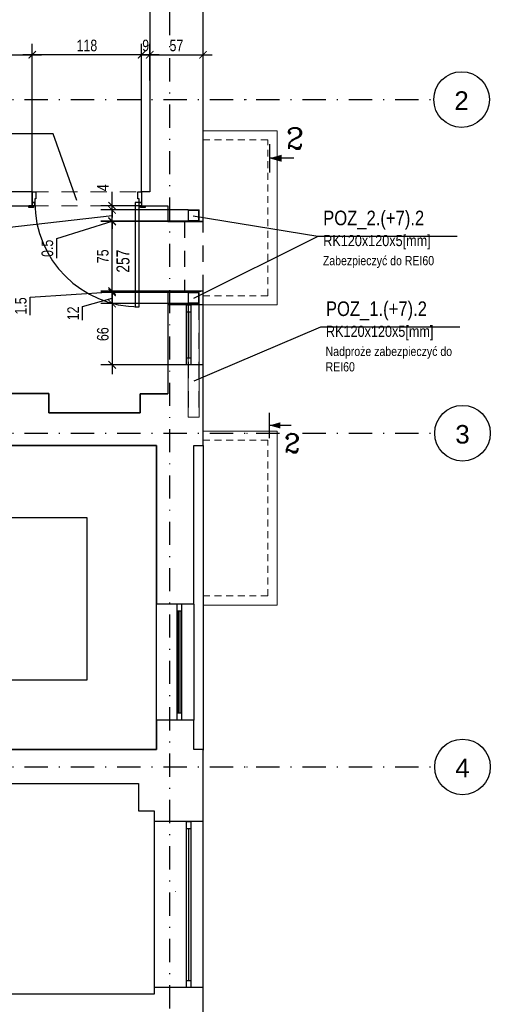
# Model space of a CAD drawing. Header units: metres. Extents: x -2312 to 3188, y -958 to 2058.
# Tile 11 of 13: x 1363 to 1871, y 49 to 1111. Entities that reach past the tile are written whole.
import ezdxf
from ezdxf.enums import TextEntityAlignment as Align

# ---------------------------------------------------------------- set-up
doc = ezdxf.new("R2010")
doc.units = ezdxf.units.M
doc.header["$LTSCALE"] = 50
doc.header["$MEASUREMENT"] = 0
for name, pattern in [('DASHDOTX2', [1, 0.5, -0.25, 0, -0.25]), ('DO', [1, 0.5, -0.24, 0.02, -0.24]), ('DP', [0.63, 0.35, -0.28]), ('Przer. długie kreski', [0.25, 0.15, -0.1])]:
    doc.linetypes.add(name, pattern=pattern)
for name, color, linetype in [('A_osie', 7, 'Continuous'), ('A_ściany', 7, 'Continuous'), ('BS_wym', 1, 'Continuous'), ('BZ_odn', 1, 'Continuous'), ('BZ_osd', 1, 'DO'), ('BZ_txc', 1, 'Continuous'), ('BZ_txg', 3, 'Continuous'), ('BZ_txs', 2, 'Continuous'), ('BZ_wym', 1, 'Continuous'), ('K3_konstrukcja do wykonania', 2, 'Continuous'), ('K3_projektowane nadproza', 150, 'DP'), ('k3_projektowane sciany', 2, 'Continuous'), ('k3_sciany istn', 1, 'DP')]:
    doc.layers.add(name, color=color, linetype=linetype)
doc.styles.add('BIKTC', font='bikromsw.shx', dxfattribs={"width": 0.85})
doc.styles.add('BIKTS', font='bikromsw.shx', dxfattribs={"width": 0.85})
doc.styles.add('BIKWYM', font='bikromsw.shx', dxfattribs={"width": 0.8})
doc.styles.add('GENERATED_STYLE_1', font='arial.ttf')
doc.styles.add('ROMANC', font='ROMANC.SHX', dxfattribs={"width": 0.9})
doc.dimstyles.new('BS_KP_50', dxfattribs={"dimscale": 0.5, "dimtxt": 25, "dimasz": 16, "dimexe": 24, "dimexo": 0, "dimgap": 0, "dimtad": 0, "dimdec": 1, "dimrnd": 0.5, "dimzin": 9, "dimdsep": 46, "dimtxsty": 'BIKWYM', "dimblk": 'ARCHTICK', "dimblk1": 'ARCHTICK', "dimblk2": 'WYM-KP', "dimcen": 0, "dimdle": 20, "dimclrd": 256, "dimclre": 256, "dimclrt": 7, "dimadec": 0, "dimazin": 0, "dimtfac": 0.033333, "dimtdec": 1, "dimtmove": 0, "dimatfit": 3, "dimldrblk": 'ARCHTICK', "dimfxl": 1, "dimtvp": 0.8, "dimtfillclr": 256, "dimtolj": 1, "dimarcsym": 0})
doc.dimstyles.new('BZ_BGR_50', dxfattribs={"dimscale": 0.5, "dimtxt": 25, "dimasz": 1.666667, "dimexe": 0, "dimexo": 0, "dimgap": 0, "dimtad": 0, "dimdec": 1, "dimrnd": 0.5, "dimzin": 9, "dimdsep": 46, "dimtxsty": 'BIKWYM', "dimblk": 'NONE', "dimcen": 0, "dimse1": 1, "dimse2": 1, "dimclrd": 256, "dimclre": 256, "dimclrt": 7, "dimadec": 0, "dimazin": 0, "dimtfac": 0.033333, "dimtdec": 1, "dimtmove": 0, "dimatfit": 3, "dimldrblk": 'NONE', "dimfxl": 1, "dimtvp": 0.8, "dimtolj": 1, "dimarcsym": 0})
doc.dimstyles.new('BZ_KP_50', dxfattribs={"dimscale": 0.5, "dimtxt": 25, "dimasz": 16, "dimexe": 24, "dimexo": 0, "dimgap": 0, "dimtad": 0, "dimdec": 1, "dimrnd": 0.5, "dimzin": 9, "dimdsep": 46, "dimtxsty": 'BIKWYM', "dimblk": 'ARCHTICK', "dimblk1": 'ARCHTICK', "dimblk2": 'WYM-KP', "dimcen": 0, "dimdle": 20, "dimclrd": 256, "dimclre": 256, "dimclrt": 7, "dimadec": 0, "dimazin": 0, "dimtfac": 0.033333, "dimtdec": 1, "dimtmove": 0, "dimatfit": 3, "dimfxl": 1, "dimtvp": 0.8, "dimtfillclr": 256, "dimtolj": 1, "dimarcsym": 0})

# ---------------------------------------------------------------- blocks, each defined once
blk = doc.blocks.new('ARROWHEAD_4')
at = {"color": 0, "linetype": 'Continuous', "lineweight": 0}
blk.add_line((0, 0), (-1, 0), dxfattribs=at)
at = {"color": 0, "linetype": 'Continuous', "lineweight": 0, "flags": 128}
blk.add_lwpolyline([(-1, 0.2679), (0, 0), (-1, -0.2679)], close=True, dxfattribs=at)
blk = doc.blocks.new('_ArchTick')
at = {"color": 0, "linetype": 'ByBlock', "const_width": 0.15}
blk.add_lwpolyline([(-0.5, -0.5), (0.5, 0.5)], dxfattribs=at)
blk = doc.blocks.new('*D208')
at = {"layer": 'BS_wym', "lineweight": -2}
for p, q in [((1463.1, 906.2), (1463.1, 914.2)), ((1545, 906.2), (1451.1, 906.2)), ((1463.1, 894.2), (1463.1, 906.2)), ((1349.4, 887.4), (1463.1, 900.2)), ((1545, 894.2), (1451.1, 894.2)), ((1463.1, 894.2), (1463.1, 886.2)), ((1349.4, 872.7), (1349.4, 887.4))]:
    blk.add_line(p, q, dxfattribs=at)
at = {"layer": 'Defpoints', "color": 0}
for p in [(1463.1, 906.2), (1545, 906.2), (1545, 894.2)]:
    blk.add_point(p, dxfattribs=at)
at = {"layer": 'BS_wym', "lineweight": -2, "xscale": 8, "yscale": 8, "zscale": 8}
for p, rotation in [((1463.1, 906.2), 270), ((1463.1, 894.2), 90)]:
    blk.add_blockref('_ArchTick', p, dxfattribs=dict(at, rotation=rotation))
at = {"layer": 'BS_wym', "color": 7, "insert": (1339.4, 880), "char_height": 12.5, "attachment_point": 5, "rotation": 90, "style": 'BIKWYM'}
blk.add_mtext('\\A1;12', dxfattribs=at)
blk = doc.blocks.new('WYM-KP')
blk.add_hatch(color=256).paths.add_polyline_path([(-3, 0, 1), (3, 0, 1)])
blk.add_circle((0, 0), 3)
blk = doc.blocks.new('*D209')
at = {"layer": 'BS_wym', "lineweight": -2}
for p, q in [((1463.1, 808.7), (1463.1, 903.7)), ((1541.2, 893.7), (1451.1, 893.7)), ((1541.2, 818.7), (1451.1, 818.7))]:
    blk.add_line(p, q, dxfattribs=at)
at = {"layer": 'Defpoints', "color": 0}
for p in [(1463.1, 893.7), (1541.2, 893.7), (1541.2, 818.7)]:
    blk.add_point(p, dxfattribs=at)
at = {"layer": 'BS_wym', "lineweight": -2, "xscale": 8, "yscale": 8, "zscale": 8}
for p, rotation in [((1463.1, 893.7), 90), ((1463.1, 818.7), 270)]:
    blk.add_blockref('_ArchTick', p, dxfattribs=dict(at, rotation=rotation))
at = {"layer": 'BS_wym', "color": 7, "insert": (1453.1, 856.2), "char_height": 12.5, "attachment_point": 5, "rotation": 90, "style": 'BIKWYM'}
blk.add_mtext('\\A1;75', dxfattribs=at)
blk = doc.blocks.new('*D210')
at = {"layer": 'BS_wym', "lineweight": -2}
for p, q in [((1463.1, 817.2), (1463.1, 825.2)), ((1431, 802), (1463.1, 811.2)), ((1545, 817.2), (1451.1, 817.2)), ((1463.1, 805.2), (1463.1, 817.2)), ((1431, 787.3), (1431, 802)), ((1545, 805.2), (1451.1, 805.2)), ((1463.1, 805.2), (1463.1, 797.2))]:
    blk.add_line(p, q, dxfattribs=at)
at = {"layer": 'Defpoints', "color": 0}
for p in [(1463.1, 817.2), (1545, 817.2), (1545, 805.2)]:
    blk.add_point(p, dxfattribs=at)
at = {"layer": 'BS_wym', "lineweight": -2, "xscale": 8, "yscale": 8, "zscale": 8}
for p, rotation in [((1463.1, 817.2), 270), ((1463.1, 805.2), 90)]:
    blk.add_blockref('_ArchTick', p, dxfattribs=dict(at, rotation=rotation))
at = {"layer": 'BS_wym', "color": 7, "insert": (1421, 794.6), "char_height": 12.5, "attachment_point": 5, "rotation": 90, "style": 'BIKWYM'}
blk.add_mtext('\\A1;12', dxfattribs=at)
blk = doc.blocks.new('*D211')
at = {"layer": 'BS_wym', "lineweight": -2}
for p, q in [((1463.1, 815.2), (1463.1, 729.1)), ((1545, 805.2), (1451.1, 805.2)), ((1523.2, 739.1), (1451.1, 739.1))]:
    blk.add_line(p, q, dxfattribs=at)
at = {"layer": 'Defpoints', "color": 0}
for p in [(1545, 805.2), (1463.1, 739.1), (1523.2, 739.1)]:
    blk.add_point(p, dxfattribs=at)
at = {"layer": 'BS_wym', "lineweight": -2, "xscale": 8, "yscale": 8, "zscale": 8}
for p, rotation in [((1463.1, 805.2), 90), ((1463.1, 739.1), 270)]:
    blk.add_blockref('_ArchTick', p, dxfattribs=dict(at, rotation=rotation))
at = {"layer": 'BS_wym', "color": 7, "insert": (1453.1, 772.2), "char_height": 12.5, "attachment_point": 5, "rotation": 90, "style": 'BIKWYM'}
blk.add_mtext('\\A1;66', dxfattribs=at)
blk = doc.blocks.new('ST2')
blk.add_line((13.77, 0), (0, 0))
blk.add_solid([(6.84, -1.95), (6.84, 1.95), (0, 0)])
blk = doc.blocks.new('eprzv')
blk.add_line((47.9, 0), (-47.9, 0))
at = {"xscale": 6, "yscale": 6, "zscale": 6, "rotation": 270}
blk.add_blockref('ST2', (0, 0), dxfattribs=at)
at = {"style": 'ROMANC'}
blk.add_attdef('PRZ', text='', height=70, rotation=270, dxfattribs=at).set_placement((32.1, -86), align=Align.CENTER)
blk = doc.blocks.new('*D212')
at = {"layer": 'BS_wym', "lineweight": -2}
for p, q in [((1463.1, 910.6), (1463.1, 925.8)), ((1494.9, 910.6), (1451.1, 910.6)), ((1545, 906.2), (1451.1, 906.2)), ((1463.1, 906.2), (1463.1, 910.6)), ((1463.1, 906.2), (1463.1, 898.2))]:
    blk.add_line(p, q, dxfattribs=at)
at = {"layer": 'Defpoints', "color": 0}
for p in [(1463.1, 910.6), (1494.9, 910.6), (1545, 906.2)]:
    blk.add_point(p, dxfattribs=at)
at = {"layer": 'BS_wym', "lineweight": -2, "xscale": 8, "yscale": 8, "zscale": 8}
for p, rotation in [((1463.1, 910.6), 270), ((1463.1, 906.2), 90)]:
    blk.add_blockref('_ArchTick', p, dxfattribs=dict(at, rotation=rotation))
at = {"layer": 'BS_wym', "color": 7, "insert": (1453.1, 930.2), "char_height": 12.5, "attachment_point": 5, "rotation": 90, "style": 'BIKWYM'}
blk.add_mtext('\\A1;4', dxfattribs=at)
blk = doc.blocks.new('*D213')
at = {"layer": 'BZ_wym', "lineweight": -2}
for p, q in [((1374.6, 812.3), (1463.1, 818)), ((1541.2, 818.7), (1451.1, 818.7)), ((1463.1, 818.7), (1463.1, 826.7)), ((1463.1, 818.7), (1463.1, 817.2)), ((1374.6, 792.8), (1374.6, 812.3)), ((1545, 817.2), (1451.1, 817.2)), ((1463.1, 817.2), (1463.1, 809.2))]:
    blk.add_line(p, q, dxfattribs=at)
at = {"layer": 'Defpoints', "color": 0}
for p in [(1541.2, 818.7), (1463.1, 817.2), (1545, 817.2)]:
    blk.add_point(p, dxfattribs=at)
at = {"layer": 'BZ_wym', "lineweight": -2, "xscale": 8, "yscale": 8, "zscale": 8}
for p, rotation in [((1463.1, 818.7), 270), ((1463.1, 817.2), 90)]:
    blk.add_blockref('_ArchTick', p, dxfattribs=dict(at, rotation=rotation))
at = {"layer": 'BZ_wym', "color": 7, "insert": (1364.6, 802.6), "char_height": 12.5, "attachment_point": 5, "rotation": 90, "style": 'BIKWYM'}
blk.add_mtext('\\A1;1.5', dxfattribs=at)
blk = doc.blocks.new('*D214')
at = {"layer": 'BZ_wym', "lineweight": -2}
for p, q in [((1403.3, 875.3), (1463.1, 894)), ((1545, 894.2), (1451.1, 894.2)), ((1541.2, 893.7), (1451.1, 893.7)), ((1463.1, 894.2), (1463.1, 902.2)), ((1463.1, 893.7), (1463.1, 894.2)), ((1463.1, 893.7), (1463.1, 885.7)), ((1403.3, 854.3), (1403.3, 875.3))]:
    blk.add_line(p, q, dxfattribs=at)
at = {"layer": 'Defpoints', "color": 0}
for p in [(1463.1, 894.2), (1541.2, 893.7), (1545, 894.2)]:
    blk.add_point(p, dxfattribs=at)
at = {"layer": 'BZ_wym', "lineweight": -2, "xscale": 8, "yscale": 8, "zscale": 8}
for p, rotation in [((1463.1, 894.2), 270), ((1463.1, 893.7), 90)]:
    blk.add_blockref('_ArchTick', p, dxfattribs=dict(at, rotation=rotation))
at = {"layer": 'BZ_wym', "color": 7, "insert": (1393.3, 864.8), "char_height": 12.5, "attachment_point": 5, "rotation": 90, "style": 'BIKWYM'}
blk.add_mtext('\\A1;0.5', dxfattribs=at)
blk = doc.blocks.new('_None')
blk = doc.blocks.new('*D227')
at = {"layer": 'BZ_wym', "lineweight": -2}
for p, q in [((1194.7, 1048.4), (1194.7, 1085.6)), ((1376.9, 925.6), (1376.9, 1085.6)), ((1184.7, 1073.6), (1386.9, 1073.6))]:
    blk.add_line(p, q, dxfattribs=at)
at = {"layer": 'Defpoints', "color": 0}
for p in [(1376.9, 1073.6), (1194.7, 1048.4), (1376.9, 925.6)]:
    blk.add_point(p, dxfattribs=at)
at = {"layer": 'BZ_wym', "lineweight": -2, "xscale": 8, "yscale": 8, "zscale": 8, "rotation": 180}
blk.add_blockref('_ArchTick', (1194.7, 1073.6), dxfattribs=at)
at = {"layer": 'BZ_wym', "lineweight": -2, "xscale": 8, "yscale": 8, "zscale": 8}
blk.add_blockref('_ArchTick', (1376.9, 1073.6), dxfattribs=at)
at = {"layer": 'BZ_wym', "color": 7, "insert": (1285.8, 1083.6), "char_height": 12.5, "attachment_point": 5, "style": 'BIKWYM'}
blk.add_mtext('\\A1;182', dxfattribs=at)
blk = doc.blocks.new('*D228')
at = {"layer": 'BZ_wym', "lineweight": -2}
for p, q in [((1376.9, 925.6), (1376.9, 1085.6)), ((1494.9, 925.6), (1494.9, 1085.6)), ((1504.9, 1073.6), (1366.9, 1073.6))]:
    blk.add_line(p, q, dxfattribs=at)
at = {"layer": 'Defpoints', "color": 0}
for p in [(1376.9, 1073.6), (1376.9, 925.6), (1494.9, 925.6)]:
    blk.add_point(p, dxfattribs=at)
at = {"layer": 'BZ_wym', "lineweight": -2, "xscale": 8, "yscale": 8, "zscale": 8, "rotation": 180}
blk.add_blockref('_ArchTick', (1376.9, 1073.6), dxfattribs=at)
at = {"layer": 'BZ_wym', "lineweight": -2, "xscale": 8, "yscale": 8, "zscale": 8}
blk.add_blockref('_ArchTick', (1494.9, 1073.6), dxfattribs=at)
at = {"layer": 'BZ_wym', "color": 7, "insert": (1435.9, 1083.6), "char_height": 12.5, "attachment_point": 5, "style": 'BIKWYM'}
blk.add_mtext('\\A1;118', dxfattribs=at)
blk = doc.blocks.new('*D229')
at = {"layer": 'BZ_wym', "lineweight": -2}
for p, q in [((1494.9, 925.6), (1494.9, 1085.6)), ((1503.7, 1046), (1503.7, 1085.6)), ((1513.7, 1073.6), (1484.9, 1073.6))]:
    blk.add_line(p, q, dxfattribs=at)
at = {"layer": 'Defpoints', "color": 0}
for p in [(1494.9, 1073.6), (1503.7, 1046), (1494.9, 925.6)]:
    blk.add_point(p, dxfattribs=at)
at = {"layer": 'BZ_wym', "lineweight": -2, "xscale": 8, "yscale": 8, "zscale": 8, "rotation": 180}
blk.add_blockref('_ArchTick', (1494.9, 1073.6), dxfattribs=at)
at = {"layer": 'BZ_wym', "lineweight": -2, "xscale": 8, "yscale": 8, "zscale": 8}
blk.add_blockref('_ArchTick', (1503.7, 1073.6), dxfattribs=at)
at = {"layer": 'BZ_wym', "color": 7, "insert": (1499.3, 1083.6), "char_height": 12.5, "attachment_point": 5, "style": 'BIKWYM'}
blk.add_mtext('\\A1;9', dxfattribs=at)
blk = doc.blocks.new('*D230')
at = {"layer": 'BZ_wym', "lineweight": -2}
for p, q in [((1503.7, 1046), (1503.7, 1085.6)), ((1561.2, 1046), (1561.2, 1085.6)), ((1493.7, 1073.6), (1571.2, 1073.6))]:
    blk.add_line(p, q, dxfattribs=at)
at = {"layer": 'Defpoints', "color": 0}
for p in [(1561.2, 1073.6), (1503.7, 1046), (1561.2, 1046)]:
    blk.add_point(p, dxfattribs=at)
at = {"layer": 'BZ_wym', "lineweight": -2, "xscale": 8, "yscale": 8, "zscale": 8, "rotation": 180}
blk.add_blockref('_ArchTick', (1503.7, 1073.6), dxfattribs=at)
at = {"layer": 'BZ_wym', "lineweight": -2, "xscale": 8, "yscale": 8, "zscale": 8}
blk.add_blockref('_ArchTick', (1561.2, 1073.6), dxfattribs=at)
at = {"layer": 'BZ_wym', "color": 7, "insert": (1532.5, 1083.6), "char_height": 12.5, "attachment_point": 5, "style": 'BIKWYM'}
blk.add_mtext('\\A1;57', dxfattribs=at)

msp = doc.modelspace()

# ---------------------------------------------------------------- linework, layer by layer
at = {"linetype": 'Continuous'}
msp.add_line((1493.506, 652.236), (1394.882, 652.236), dxfattribs=at)
at = {"layer": 'A_osie', "color": 18, "linetype": 'DASHDOTX2', "lineweight": 5}
for p in [(1607.683, 1025.336), (1607.683, 1025.336), (1608.695, 665.336), (1608.695, 665.336), (1608.695, 305.336), (1608.695, 305.336)]:
    msp.add_point(p, dxfattribs=at)
at = {"layer": 'A_ściany', "color": 1, "linetype": 'Continuous', "lineweight": 13}
for p, q in [((1561.206, 991.736), (1641.206, 991.736)), ((1641.206, 803.736), (1641.206, 991.736)), ((1561.206, 803.736), (1641.206, 803.736)), ((1561.206, 667.736), (1641.206, 667.736)), ((1641.206, 479.736), (1641.206, 667.736)), ((1561.206, 479.736), (1641.206, 479.736))]:
    msp.add_line(p, q, dxfattribs=at)
at = {"layer": 'A_ściany', "color": 1, "linetype": 'Przer. długie kreski', "lineweight": 13}
for p, q in [((1561.206, 981.736), (1631.206, 981.736)), ((1631.206, 813.736), (1631.206, 981.736)), ((1561.206, 813.736), (1631.206, 813.736)), ((1561.206, 657.736), (1631.206, 657.736)), ((1631.206, 489.736), (1631.206, 657.736)), ((1561.206, 489.736), (1631.206, 489.736))]:
    msp.add_line(p, q, dxfattribs=at)
at = {"layer": 'BZ_osd'}
for p, q in [((1525.526, -255.202), (1525.526, 1702.427)), ((-1981.428, 1025.336), (1810.194, 1025.336)), ((-1981.428, 665.336), (1811.206, 665.336)), ((-1981.428, 305.336), (1811.206, 305.336))]:
    msp.add_line(p, q, dxfattribs=at)
at = {"layer": 'BZ_osd', "color": 7, "linetype": 'Continuous'}
for centre in [(1840.194, 1025.336), (1841.206, 665.336), (1841.206, 305.336)]:
    msp.add_circle(centre, 30, dxfattribs=at)
at = {"layer": 'BZ_txc'}
msp.add_line((1685.166, 877.684), (1551.036, 810.736), dxfattribs=at)
for points in [[(1835.522, 877.684), (1685.166, 877.684), (1550.604, 899.437)], [(1838.472, 779.788), (1688.116, 779.788), (1551.397, 721.661)]]:
    msp.add_lwpolyline(points, dxfattribs=at)
at = {"layer": 'K3_konstrukcja do wykonania', "linetype": 'Continuous', "lineweight": 13}
for points in [[(1545.036, 894.236), (1545.036, 906.236), (1557.036, 906.236), (1557.036, 894.236), (1545.036, 894.236)], [(1545.036, 805.236), (1545.036, 817.236), (1557.036, 817.236), (1557.036, 805.236), (1545.036, 805.236)], [(1557.036, 805.236), (1557.036, 682.836), (1545.036, 682.836), (1545.036, 805.236), (1557.036, 805.236)]]:
    msp.add_lwpolyline(points, dxfattribs=at)
for points in [[(1545.636, 894.836), (1545.636, 905.636), (1556.436, 905.636), (1556.436, 894.836)], [(1545.636, 805.836), (1545.636, 816.636), (1556.436, 816.636), (1556.436, 805.836)]]:
    msp.add_lwpolyline(points, close=True, dxfattribs=at)
at = {"layer": 'K3_konstrukcja do wykonania', "linetype": 'DP', "lineweight": 13}
for points in [[(1545.536, 805.236), (1545.536, 682.836)], [(1556.536, 805.236), (1556.536, 682.836)]]:
    msp.add_lwpolyline(points, dxfattribs=at)
at = {"layer": 'K3_projektowane nadproza', "linetype": 'DP'}
msp.add_lwpolyline([(1561.206, 893.736), (1541.206, 893.736), (1541.206, 818.736), (1561.206, 818.736)], close=True, dxfattribs=at)
at = {"layer": 'k3_projektowane sciany', "linetype": 'DP', "lineweight": 5}
for p, q in [((1376.912, 925.636), (1494.912, 925.636)), ((1376.912, 910.636), (1494.912, 910.636))]:
    msp.add_line(p, q, dxfattribs=at)
at = {"layer": 'k3_sciany istn', "linetype": 'Continuous'}
for p, q in [((1376.912, 925.636), (1376.912, 914.136)), ((1376.912, 914.136), (1376.912, 925.636)), ((1376.912, 925.636), (1380.912, 925.636)), ((1376.912, 925.636), (1376.912, 914.136)), ((1380.912, 925.636), (1380.912, 918.136)), ((1490.912, 918.136), (1490.912, 925.636)), ((1490.912, 925.636), (1494.912, 925.636)), ((1494.912, 925.636), (1494.912, 914.136)), ((1494.912, 925.636), (1494.912, 914.136)), ((1494.912, 925.636), (1494.912, 914.136)), ((1376.912, 914.136), (1376.912, 910.636)), ((1376.912, 910.636), (1376.912, 914.136)), ((1376.912, 914.136), (1379.412, 914.136)), ((1379.712, 914.136), (1376.912, 914.136)), ((1376.912, 914.136), (1376.912, 910.636)), ((1379.412, 914.136), (1379.412, 910.636)), ((1380.912, 918.136), (1379.712, 918.136)), ((1379.712, 918.136), (1379.712, 914.136)), ((1492.112, 914.136), (1488.112, 914.136)), ((1488.112, 914.136), (1488.112, 801.736)), ((1492.112, 918.136), (1490.912, 918.136)), ((1492.112, 914.136), (1492.112, 918.136)), ((1494.912, 914.136), (1492.112, 914.136)), ((1492.112, 801.736), (1492.112, 914.136)), ((1492.412, 910.636), (1492.412, 914.136)), ((1492.412, 914.136), (1494.912, 914.136)), ((1494.912, 914.136), (1494.912, 910.636)), ((1494.912, 914.136), (1494.912, 910.636)), ((1494.912, 914.136), (1494.912, 910.636)), ((1376.912, 910.636), (1373.212, 910.636)), ((1373.212, 908.736), (1373.212, 910.636)), ((1373.212, 910.636), (1378.212, 910.636)), ((1376.912, 910.636), (1373.212, 910.636)), ((1378.212, 908.736), (1373.212, 908.736)), ((1379.412, 910.636), (1376.912, 910.636)), ((1378.212, 910.636), (1378.212, 908.736)), ((1494.912, 910.636), (1492.412, 910.636)), ((1493.612, 910.636), (1498.612, 910.636)), ((1493.612, 908.736), (1493.612, 910.636)), ((1498.612, 908.736), (1493.612, 908.736)), ((1494.912, 910.636), (1498.612, 910.636)), ((1494.912, 910.636), (1498.612, 910.636)), ((1498.612, 910.636), (1498.612, 908.736)), ((1523.206, 893.736), (1561.206, 893.736)), ((1561.206, 818.736), (1523.206, 818.736)), ((1488.112, 801.736), (1492.112, 801.736)), ((1561.206, 803.736), (1523.206, 803.736)), ((1523.206, 803.736), (1523.206, 739.136)), ((1543.206, 739.136), (1543.206, 803.736)), ((1543.206, 803.736), (1548.206, 803.736)), ((1548.206, 803.736), (1548.206, 739.136)), ((1561.206, 739.136), (1561.206, 803.736)), ((1543.206, 796.236), (1548.206, 796.236)), ((1545.706, 746.636), (1545.706, 796.236)), ((1543.206, 746.636), (1548.206, 746.636)), ((1561.206, 739.136), (1523.206, 739.136)), ((1548.206, 739.136), (1543.206, 739.136)), ((1342.107, 708.236), (1394.882, 708.236)), ((1394.882, 708.236), (1394.882, 687.236)), ((1493.506, 687.236), (1493.506, 707.736)), ((1493.506, 707.736), (1523.206, 707.736)), ((1394.882, 687.236), (1493.506, 687.236)), ((1394.882, 652.236), (1342.107, 652.236)), ((1511.006, 652.236), (1493.506, 652.236)), ((1511.006, 324.036), (1511.006, 652.236)), ((1511.006, 324.036), (1511.006, 652.236)), ((1561.206, 652.236), (1561.206, 323.536)), ((1436.146, 574.236), (1224.318, 574.236)), ((1436.146, 399.436), (1436.146, 574.236)), ((1551.206, 481.036), (1511.006, 481.036)), ((1533.206, 355.936), (1533.206, 481.036)), ((1538.206, 355.936), (1538.206, 481.036)), ((1551.206, 481.036), (1551.206, 355.936)), ((1538.206, 473.536), (1533.206, 473.536)), ((1534.706, 363.436), (1534.706, 473.536)), ((1536.706, 363.436), (1536.706, 473.536)), ((959.806, 399.436), (1436.146, 399.436)), ((1538.206, 363.436), (1533.206, 363.436)), ((1551.206, 355.936), (1511.006, 355.936)), ((1256.732, 324.036), (1511.006, 324.036)), ((1561.206, 246.336), (1508.406, 246.336)), ((1508.406, 246.336), (1508.406, 67.336)), ((1543.206, 67.336), (1543.206, 246.336)), ((1543.206, 246.336), (1548.206, 246.336)), ((1548.206, 246.336), (1548.206, 67.336)), ((1561.206, 67.336), (1561.206, 246.336)), ((1543.206, 238.836), (1548.206, 238.836)), ((1545.706, 74.836), (1545.706, 238.836)), ((1543.206, 74.836), (1548.206, 74.836)), ((1561.206, 67.336), (1508.406, 67.336)), ((1548.206, 67.336), (1543.206, 67.336))]:
    msp.add_line(p, q, dxfattribs=at)
at = {"layer": 'k3_sciany istn', "linetype": 'Continuous', "flags": 128}
for points in [[(1561.206, 910.636), (1561.206, 1603.436)], [(1503.706, 1555.936), (1503.706, 925.636)], [(1376.912, 925.636), (1194.676, 925.636)], [(1503.706, 925.636), (1494.912, 925.636)], [(995.709, 910.636), (1376.912, 910.636)], [(1494.912, 910.636), (1503.706, 910.636)], [(1503.706, 910.636), (1523.206, 910.636)], [(1523.206, 910.636), (1523.206, 893.736)], [(1561.206, 893.736), (1561.206, 910.636)], [(1523.206, 818.736), (1523.206, 803.736)], [(1561.206, 803.736), (1561.206, 818.736)], [(1523.206, 739.136), (1523.206, 707.736)], [(1561.206, 652.236), (1561.206, 739.136)], [(1394.882, 708.236), (1342.107, 708.236)], [(1394.882, 687.236), (1394.882, 708.236)], [(1523.206, 707.736), (1493.506, 707.736)], [(1493.506, 707.736), (1493.506, 687.236)], [(1493.506, 687.236), (1394.882, 687.236)], [(1342.107, 652.236), (1394.882, 652.236)], [(1394.882, 652.236), (1493.506, 652.236)], [(1493.506, 652.236), (1511.006, 652.236)], [(1511.006, 652.236), (1511.006, 481.036)], [(1551.206, 481.036), (1551.206, 652.236)], [(1551.206, 652.236), (1561.206, 652.236)], [(1511.006, 355.936), (1511.006, 324.036)], [(1551.206, 324.036), (1551.206, 355.936)], [(1511.006, 324.036), (1256.732, 324.036)], [(1561.206, 324.036), (1551.206, 324.036)], [(1561.206, 257.836), (1561.206, 324.036)], [(1256.732, 287.336), (1491.406, 287.336)], [(1491.406, 287.336), (1491.406, 257.836)], [(1491.406, 257.836), (1508.406, 257.836)], [(1508.406, 257.836), (1508.406, 246.336)], [(1561.206, 246.336), (1561.206, 257.836)], [(1508.406, 67.336), (1508.406, 60.236)], [(1561.206, -147.688), (1561.206, 67.336)], [(1508.406, 60.236), (680.796, 60.236)]]:
    msp.add_lwpolyline(points, dxfattribs=at)
at = {"layer": 'k3_sciany istn', "linetype": 'Continuous'}
msp.add_arc((1492.112, 914.136), 112.4, 180, 270, dxfattribs=at)

# ---------------------------------------------------------------- block references
at = {"layer": 'BZ_txg', "xscale": 0.3214285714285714, "yscale": 0.3214285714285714, "zscale": 0.3214285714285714, "rotation": 90}
msp.add_blockref('eprzv', (1632.765, 961.939), dxfattribs=at).add_auto_attribs({'PRZ': '2'})
at = {"layer": 'BZ_txg'}
ref = msp.add_blockref('eprzv', (1632.765, 673.775), dxfattribs=dict(at, xscale=-0.2857142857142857, yscale=0.2857142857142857, zscale=0.2857142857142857, rotation=90))
ref.add_attrib('PRZ', '2', dxfattribs={"layer": '0', "height": 20, "style": 'ROMANC'}).set_placement((1657.333, 644.594), align=Align.CENTER)
at = {"layer": 'k3_sciany istn', "linetype": 'Continuous', "xscale": 0.0912, "yscale": 0.0912, "zscale": 0.0912, "rotation": 1.147085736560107}
msp.add_blockref('ARROWHEAD_4', (1531.622, 171.095), dxfattribs=at)

# ---------------------------------------------------------------- texts
at = {"layer": 'BZ_osd', "color": 7, "linetype": 'Continuous', "style": 'GENERATED_STYLE_1'}
for tag, text, p in [('2', '2', (1840.194, 1024.193)), ('3', '1', (1841.206, 664.193)), ('4', '1', (1841.206, 304.193))]:
    msp.add_attdef(tag, text=text, height=20, dxfattribs=at).set_placement(p, align=Align.MIDDLE_CENTER)
at = {"layer": 'BZ_txc', "char_height": 10, "width": 149.48889, "attachment_point": 1, "style": 'BIKTC'}
for s, insert in [('Zabezpieczyć do REI60', (1690.519, 856.533)), ('Nadproże zabezpieczyć do REI60', (1693.47, 758.636))]:
    msp.add_mtext(s, dxfattribs=dict(at, insert=insert))
at = {"layer": 'BZ_txs', "style": 'BIKTS', "width": 0.8}
msp.add_text('257', height=14, rotation=90, dxfattribs=at).set_placement((1481.828, 838.527))
at = {"layer": 'BZ_txs', "char_height": 15.75, "width": 244.33751, "attachment_point": 1, "style": 'BIKTS'}
for s, insert in [('POZ_2.(+7).2\\P{\\H0.7619x;RK120x120x5[mm]}', (1690.891, 905.446)), ('POZ_1.(+7).2\\P{\\H0.7619x;RK120x120x5[mm]}', (1693.842, 807.549))]:
    msp.add_mtext(s, dxfattribs=dict(at, insert=insert))

# ---------------------------------------------------------------- dimensions: what is measured, and where the dimension line sits
at = {"layer": 'BS_wym'}
for base, p1, p2, override, picture, middle in [((1463.136, 910.636), (1545.036, 906.236), (1494.912, 910.636), {"dimdec": 0, "dimrnd": 1, "dimatfit": 1}, '*D212', (1453.136, 930.208)), ((1463.136, 893.736), (1541.206, 818.736), (1541.206, 893.736), {"dimdec": 1, "dimrnd": 0.1, "dimatfit": 1}, '*D209', (1453.136, 856.236)), ((1463.136, 739.136), (1545.036, 805.236), (1523.206, 739.136), {"dimdec": 0, "dimrnd": 1, "dimatfit": 1}, '*D211', (1453.136, 772.186))]:
    dim = msp.add_linear_dim(base=base, p1=p1, p2=p2, angle=90, dimstyle='BS_KP_50', override=override, dxfattribs=at)
    dim.commit()
    dim.dimension.update_dxf_attribs({"geometry": picture, "text_midpoint": middle})
for base, p1, p2, picture, middle in [((1463.136, 906.236), (1545.036, 894.236), (1545.036, 906.236), '*D208', (1349.396, 887.427)), ((1463.136, 817.236), (1545.036, 805.236), (1545.036, 817.236), '*D210', (1430.951, 802.027))]:
    dim = msp.add_linear_dim(base=base, p1=p1, p2=p2, angle=90, dimstyle='BS_KP_50', override={"dimdec": 0, "dimrnd": 1, "dimtmove": 1, "dimatfit": 1}, dxfattribs=at)
    dim.commit()
    dim.dimension.update_dxf_attribs({"geometry": picture, "text_midpoint": middle, "dimtype": 160})
at = {"layer": 'BZ_wym'}
for base, p1, p2, picture, middle in [((1376.912, 1073.636), (1194.676, 1048.422), (1376.912, 925.636), '*D227', (1285.794, 1083.636)), ((1376.912, 1073.636), (1494.912, 925.636), (1376.912, 925.636), '*D228', (1435.912, 1083.636)), ((1494.912, 1073.636), (1503.706, 1046.048), (1494.912, 925.636), '*D229', (1499.309, 1083.636)), ((1561.206244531, 1073.636319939), (1503.706244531, 1046.047577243), (1561.206244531, 1046.047577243), '*D230', (1532.456244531, 1083.636319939))]:
    dim = msp.add_linear_dim(base=base, p1=p1, p2=p2, dimstyle='BZ_KP_50', override={"dimdec": 0, "dimrnd": 1, "dimatfit": 1}, dxfattribs=at)
    dim.commit()
    dim.dimension.update_dxf_attribs({"geometry": picture, "text_midpoint": middle})
for base, p1, p2, picture, middle in [((1463.136, 894.236), (1541.206, 893.736), (1545.036, 894.236), '*D214', (1403.335, 875.26)), ((1463.136, 817.236), (1541.206, 818.736), (1545.036, 817.236), '*D213', (1374.552, 812.331))]:
    dim = msp.add_linear_dim(base=base, p1=p1, p2=p2, angle=90, dimstyle='BZ_KP_50', override={"dimdec": 2, "dimrnd": 0.1, "dimtmove": 1, "dimatfit": 1}, dxfattribs=at)
    dim.commit()
    dim.dimension.update_dxf_attribs({"geometry": picture, "text_midpoint": middle, "dimtype": 160})

# ---------------------------------------------------------------- leaders
at = {"layer": 'BZ_odn'}
msp.add_leader([(1425.079, 916.301), (1399.584, 988.268), (1251.758, 988.268)], dimstyle='BZ_BGR_50', dxfattribs=at)

doc.saveas('drawing.dxf')
